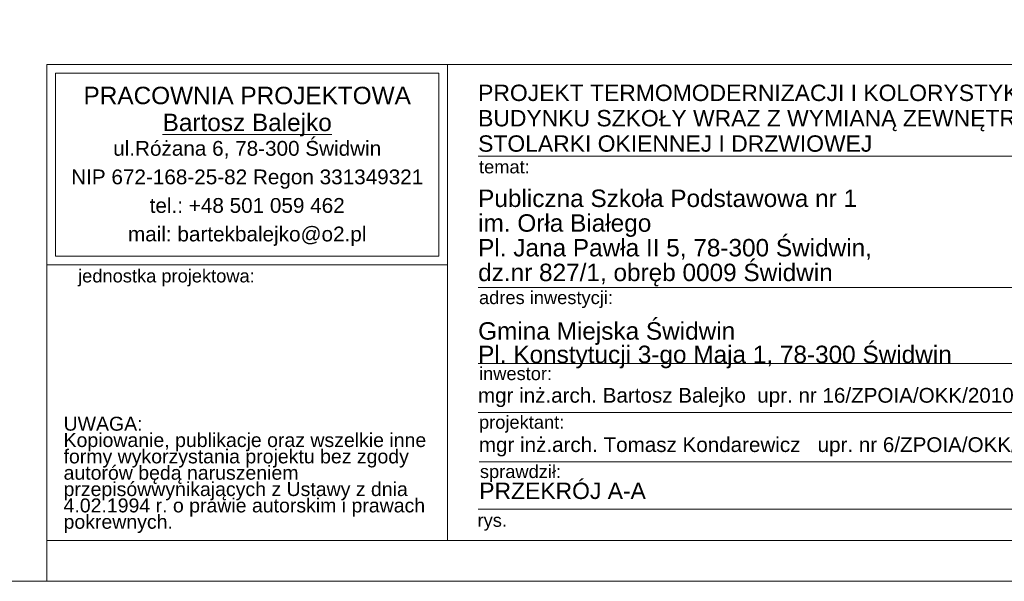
# Model space of a CAD drawing. Extents: x -396299 to -11759, y -15022 to 18278.
# Tile 60 of 205: x -239352 to -227333, y -12022 to -5163. Entities that reach past the tile are written whole.
import ezdxf

# ---------------------------------------------------------------- set-up
doc = ezdxf.new("R2010")
doc.units = 0
doc.header["$MEASUREMENT"] = 0
for name, color, linetype, lineweight in [('Arch opisy_Nr_Pióra__5', 7, 'Continuous', 13), ('ARCH TABELA_Nr_Pióra__1', 7, 'Continuous', 25), ('ARCH TABELA_Nr_Pióra__21', 7, 'Continuous', 13), ('ARCH TABELA_Nr_Pióra__7', 7, 'Continuous', 13)]:
    doc.layers.add(name, color=color, linetype=linetype, lineweight=lineweight)
doc.styles.add('GENERATED_STYLE_5', font='arial.ttf')
doc.styles.add('GENERATED_STYLE_6', font='arial.ttf')
doc.styles.add('GENERATED_STYLE_7', font='arial.ttf')
doc.styles.add('GENERATED_STYLE_8', font='arial.ttf')

msp = doc.modelspace()

# ---------------------------------------------------------------- linework, layer by layer
at = {"layer": 'ARCH TABELA_Nr_Pióra__21', "linetype": 'Continuous'}
for p, q in [((-239021.9, -5710.5), (-234128.3, -5710.5)), ((-239021.9, -8157.3), (-239021.9, -5710.5)), ((-239021.9, -11521.6), (-239021.9, -5710.5)), ((-239021.9, -5710.5), (-221521.9, -5710.5)), ((-234128.3, -5710.5), (-234128.3, -11521.6)), ((-234128.3, -8157.3), (-234128.3, -5710.5)), ((-238915.5, -8050.9), (-238915.5, -5816.9)), ((-238915.5, -5816.9), (-234234.6, -5816.9)), ((-234234.6, -8050.9), (-234234.6, -5816.9)), ((-234128.3, -11521.6), (-234128.3, -6110.5)), ((-233756, -6831.1), (-226056.2, -6831.1)), ((-238915.5, -8050.9), (-234234.6, -8050.9)), ((-239021.9, -8157.3), (-234128.3, -8157.3)), ((-233756, -8431.6), (-226056.2, -8431.6)), ((-233756, -9359.6), (-226056.2, -9359.6)), ((-233756, -9962), (-226056.2, -9962)), ((-233745.3, -10564.3), (-226045.5, -10564.3)), ((-233756, -11139.2), (-226056.2, -11139.2)), ((-239021.9, -11521.6), (-234128.3, -11521.6)), ((-239021.9, -12021.6), (-239021.9, -11521.6)), ((-239021.9, -12021.6), (-239021.9, -11521.6)), ((-239021.9, -12021.6), (-239021.9, -11521.6)), ((-221521.9, -11521.6), (-234128.3, -11521.6)), ((-221021.9, -12021.6), (-262821.9, -12021.6))]:
    msp.add_line(p, q, dxfattribs=at)

# ---------------------------------------------------------------- texts
at = {"layer": 'Arch opisy_Nr_Pióra__5', "linetype": 'Continuous', "insert": (-248749.2, -321.4), "char_height": 200, "width": 9728.552, "attachment_point": 1, "line_spacing_factor": 1.022042, "style": 'GENERATED_STYLE_8'}
msp.add_mtext('\\A1;{\\fArial|b1|i0|c0|p38;S5a - ŚCIANA FUNDAMENTOWA\\P\\fArial|b0|i0|c0|p38;      - istniejąca kamienna ściana fundamentowa:\\P        a) kamień należy oczyścić z istniejących warstw farby, wykwitów etc.\\P        b) usunąć istniejące spoiny\\P c) przestrzeń po spoinach wypełnić szpachlówka uszczelniająca \\P     o wysokiej odporności na siarczany\\P d) część zewnętrzną spoiny wykonać z mineralnej paroprzepuczalnej, \\P     mrozoodpornej i odkształcalnej masy wypełniającej w kolorze szarym\\PUWAGA:\\PJeżeli przy odkryciu ściany fundamentowej od wewnątrz okaże się,\\Pże kamień jest tylko warstwą licową a reszta ściany jest wykonana \\Pz cegły należy dół ściany odciąć izolacją poziomą za pomocą iniekcji na bazie bezrozpuszczalnikowego kremu na bazie silanów\\PPionowe izolacje należy ułożyć następująco:\\H1.211654x; \\P\\H0.825318x;      - istniejąca ceglana ściana fundamentowa\\P- bezrozpuszczalnikowy koncentrat krzemionkujący o działaniu\\P  wzmacniającym\\P\\fCalibri|b0|i0|c0|p34;\\H0.857143x;- \\fArial|b0|i0|c0|p38;\\H1.166667x;szpachlówka uszczelniająca o wysokiej odporności na siarczany\\P- sztywny, mineralny szlam uszczelniający o wysokiej odporności na \\P  siarczany }', dxfattribs=at)
at = {"layer": 'ARCH TABELA_Nr_Pióra__1', "linetype": 'Continuous', "insert": (-233756, -9420.9), "char_height": 212.766, "attachment_point": 7, "line_spacing_factor": 0.807442, "style": 'GENERATED_STYLE_5'}
msp.add_mtext('{Gmina Miejska Świdwin\\PPl. Konstytucji 3-go Maja 1, 78-300 Świdwin}', dxfattribs=at)
at = {"layer": 'ARCH TABELA_Nr_Pióra__7', "linetype": 'Continuous'}
for s, insert, char_height, attachment_point, line_spacing_factor, style in [('{PRACOWNIA PROJEKTOWA\\P\\LBartosz Balejko}', (-236575.1, -5981.8), 212.766, 2, 0.926719, 'GENERATED_STYLE_6'), ('{PROJEKT TERMOMODERNIZACJI I KOLORYSTYKI\\PBUDYNKU SZKOŁY WRAZ Z WYMIANĄ ZEWNĘTRZNEJ \\PSTOLARKI OKIENNEJ I DRZWIOWEJ }', (-233756, -6778.3), 200, 7, 0.928963, 'GENERATED_STYLE_7'), ('{Publiczna Szkoła Podstawowa nr 1\\Pim. Orła Białego\\PPl. Jana Pawła II 5, 78-300 Świdwin, \\Pdz.nr 827/1, obręb 0009 Świdwin}', (-233756, -8419.9), 212.766, 7, 0.850494, 'GENERATED_STYLE_5')]:
    msp.add_mtext(s, dxfattribs=dict(at, insert=insert, char_height=char_height, attachment_point=attachment_point, line_spacing_factor=line_spacing_factor, style=style))
at = {"layer": 'ARCH TABELA_Nr_Pióra__7', "linetype": 'Continuous', "style": 'GENERATED_STYLE_5'}
for s, insert, char_height, width, attachment_point, line_spacing_factor in [('{ul.Różana 6, 78-300 Świdwin\\PNIP 672-168-25-82 Regon 331349321\\Ptel.: +48 501 059 462\\Pmail: bartekbalejko@o2.pl}', (-236575.1, -6643.7), 180.852, 7974.447, 2, 1.156383), ('{UWAGA:\\PKopiowanie, publikacje oraz wszelkie inne formy wykorzystania projektu bez zgody autorów będą naruszeniem przepisówwynikających z Ustawy z dnia 4.02.1994 r. o prawie autorskim i prawach pokrewnych.}', (-238816.8, -10011.9), 170.2128, 4483.408, 1, 0.703415)]:
    msp.add_mtext(s, dxfattribs=dict(at, insert=insert, char_height=char_height, width=width, attachment_point=attachment_point, line_spacing_factor=line_spacing_factor))
at = {"layer": 'ARCH TABELA_Nr_Pióra__7', "linetype": 'Continuous', "attachment_point": 1}
for s, insert, char_height, style in [('{temat:}', (-233745.3, -6879.9), 159.58, 'GENERATED_STYLE_5'), ('{jednostka projektowa:}', (-238639, -8211.9), 159.58, 'GENERATED_STYLE_5'), ('{adres inwestycji:}', (-233745.3, -8476.6), 159.58, 'GENERATED_STYLE_5'), ('{inwestor:}', (-233745.3, -9404.6), 159.58, 'GENERATED_STYLE_5'), ('{mgr inż.arch. Bartosz Balejko  upr. nr 16/ZPOIA/OKK/2010}', (-233758.3, -9660.1), 180, 'GENERATED_STYLE_5'), ('{projektant:}', (-233745.3, -9998.5), 159.58, 'GENERATED_STYLE_5'), ('{mgr inż.arch. Tomasz Kondarewicz   upr. nr 6/ZPOIA/OKK/2009}', (-233747.6, -10262.5), 180, 'GENERATED_STYLE_5'), ('{sprawdził:}', (-233734.6, -10600.8), 159.58, 'GENERATED_STYLE_5'), ('{PRZEKRÓJ A-A}', (-233742.3, -10816.3), 200, 'GENERATED_STYLE_7'), ('{rys.}', (-233763.3, -11196.4), 159.58, 'GENERATED_STYLE_5')]:
    msp.add_mtext(s, dxfattribs=dict(at, insert=insert, char_height=char_height, style=style))

doc.saveas('drawing.dxf')
